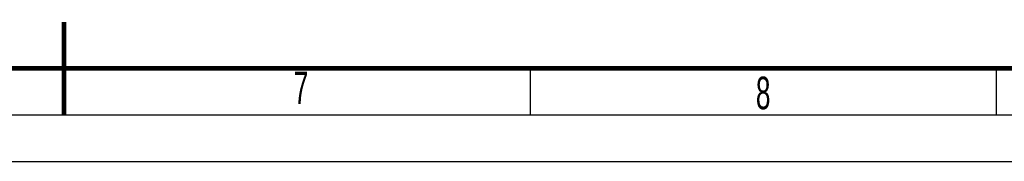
# Model space of a CAD drawing. Header units: millimetres. Extents: x 0 to 594, y 0 to 420.
# Tile 15 of 40: x 297 to 403, y 0 to 15. Entities that reach past the tile are written whole.
import ezdxf

# ---------------------------------------------------------------- set-up
doc = ezdxf.new("R2010")
doc.units = ezdxf.units.MM
doc.header["$LTSCALE"] = 32.67
doc.layers.get('0').update_dxf_attribs({"linetype": 'CONTINUOUS'})
doc.styles.add('TEXTSTYLE_2', font='txt', dxfattribs={"width": 0.6})

msp = doc.modelspace()

# ---------------------------------------------------------------- linework, layer by layer
at = {"color": 7, "linetype": 'CONTINUOUS'}
for p, q in [((352, 10), (352, 5)), ((402, 10), (402, 5)), ((0, 0), (594, 0))]:
    msp.add_line(p, q, dxfattribs=at)
at = {"color": 2, "linetype": 'CONTINUOUS'}
msp.add_line((15, 5), (589, 5), dxfattribs=at)
at = {"color": 7, "linetype": 'CONTINUOUS', "const_width": 0.5}
for points in [[(302, 5), (302, 15)], [(584, 10), (20, 10)]]:
    msp.add_lwpolyline(points, dxfattribs=at)

# ---------------------------------------------------------------- texts
at = {"color": 5, "linetype": 'CONTINUOUS', "char_height": 3.5, "width": 2.1, "attachment_point": 1, "line_spacing_factor": 0.9, "style": 'TEXTSTYLE_2'}
for s, insert in [('7', (326.6389, 9.6596)), ('8', (376.2243, 9.1125))]:
    msp.add_mtext(s, dxfattribs=dict(at, insert=insert))

doc.saveas('drawing.dxf')
